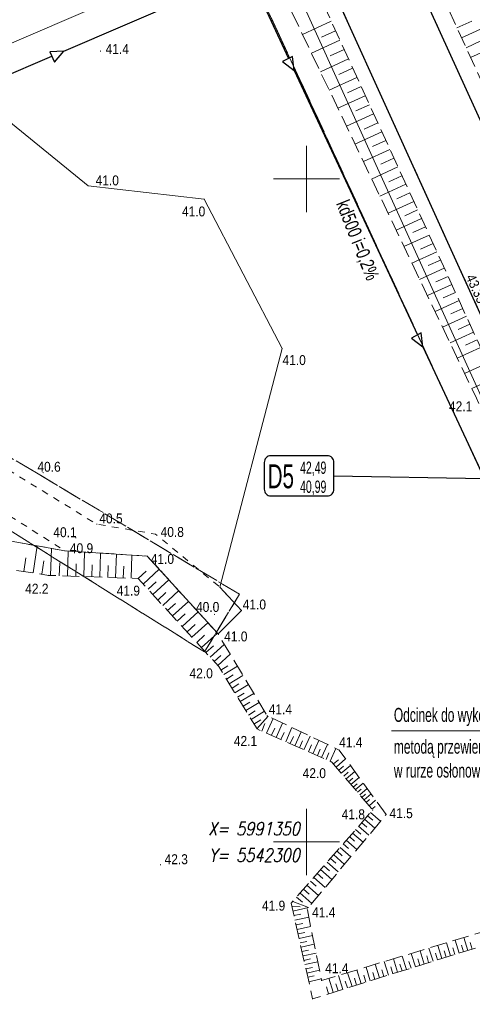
# Model space of a CAD drawing. Header units: metres. Extents: x 5542169 to 5542475, y 5991277 to 5991454.
# Tile 9 of 14: x 5542278 to 5542312, y 5991338 to 5991412. Entities that reach past the tile are written whole.
import ezdxf
from ezdxf.enums import TextEntityAlignment as Align
from ezdxf.lldxf.tags import DXFTag

# ---------------------------------------------------------------- set-up
doc = ezdxf.new("R2010")
doc.units = ezdxf.units.M
doc.header["$MEASUREMENT"] = 0
for name, pattern in [('217-500', [2, -0.5, 1.5]), ('218-500', [1, 0.5, -0.5]), ('823-500', [1.75, 1.25, -0.5])]:
    doc.linetypes.add(name, pattern=pattern)
doc.layers.get('0').update_dxf_attribs({"lineweight": 18})
for name, color, linetype, lineweight in [('!OPISY', 7, 'Continuous', 20), ('217-kontur klasyfikacyjny', 3, '217-500', 18), ('218-kontur użytku gruntowego', 3, '217-500', 18), ('219-działka ewidencyjna', 7, 'Continuous', 18), ('arkusz mapy', 7, 'Continuous', 18), ('inny obiekt związany z wodą', 7, 'Continuous', 18), ('jezdnia', 7, '217-500', 18), ('KD', 94, 'Continuous', 30), ('krawężnik', 7, 'Continuous', 25), ('opis krzyży', 7, 'Continuous', 18), ('pikieta naturalna', 7, 'Continuous', 18), ('pikieta naturalna-Atr2', 7, 'Continuous', 18), ('pikieta sztuczna', 7, 'Continuous', 18), ('pikieta sztuczna-Atr2', 7, 'Continuous', 18), ('rów melioracyjny (poligon)', 7, '218-500', 18), ('skarpa nieumocniona', 7, '823-500', 18), ('skarpa nieumocniona wypełnienie', 7, 'Continuous', 18)]:
    doc.layers.add(name, color=color, linetype=linetype, lineweight=lineweight)
doc.layers.add('IS_Węzeł_sieci_kanalizacyjnej_-_opisy', color=7, linetype='Continuous')
doc.styles.add('AA', font='ARIALN.TTF', dxfattribs={"width": 0.8, "height": 1.25})
doc.styles.get("Standard").update_dxf_attribs({"font": 'Working1250.shx', "width": 0.75})
doc.styles.add('Style-ITALIC_1250', font='ITALIC_1250.shx')
tags = doc.linetypes.add('SOLID', pattern=[10, 10, 0]).pattern_tags.tags
tags[6:7] = [DXFTag(74, 4), DXFTag(75, 0), DXFTag(340, '0'), DXFTag(46, 0.0), DXFTag(50, 0.0), DXFTag(44, 0.0), DXFTag(45, 0.0)]
tags[4:5] = [DXFTag(74, 4), DXFTag(75, 0), DXFTag(340, '0'), DXFTag(46, 0.0), DXFTag(50, 0.0), DXFTag(44, 0.0), DXFTag(45, 0.0)]

# ---------------------------------------------------------------- blocks, each defined once
blk = doc.blocks.new('PW01')
at = {"linetype": 'ByBlock', "lineweight": -2, "ltscale": 10}
h = blk.add_hatch(color=0, dxfattribs=at)
edge = h.paths.add_edge_path()
edge.add_arc((0, 0), 0.45, 0, 360)

msp = doc.modelspace()

# ---------------------------------------------------------------- linework, layer by layer
at = {"layer": '!OPISY'}
msp.add_line((5542306.4, 5991358.387), (5542325.415, 5991358.387), dxfattribs=at)
at = {"color": 251}
for p, q in [((5542300, 5991397.5), (5542300, 5991402.5)), ((5542300, 5991397.5), (5542300, 5991402.5)), ((5542297.5, 5991400), (5542302.5, 5991400)), ((5542297.5, 5991400), (5542302.5, 5991400)), ((5542300, 5991347.5), (5542300, 5991352.5)), ((5542300, 5991347.5), (5542300, 5991352.5)), ((5542297.5, 5991350), (5542302.5, 5991350)), ((5542297.5, 5991350), (5542302.5, 5991350))]:
    msp.add_line(p, q, dxfattribs=at)
at = {"layer": '217-kontur klasyfikacyjny', "color": 251, "flags": 128}
for points in [[(5542333.79, 5991333.25), (5542294.82, 5991417.61)], [(5542279.64, 5991377.83), (5542247.13, 5991397.08)], [(5542247.13, 5991397.08), (5542279.64, 5991377.83)], [(5542267.69, 5991379.71), (5542292.31, 5991364.33)], [(5542292.31, 5991364.33), (5542267.69, 5991379.71)], [(5542294.96, 5991368.68), (5542279.64, 5991377.83)], [(5542279.64, 5991377.83), (5542294.96, 5991368.68)], [(5542292.31, 5991364.33), (5542294.96, 5991368.68)], [(5542294.96, 5991368.68), (5542292.31, 5991364.33)]]:
    msp.add_lwpolyline(points, dxfattribs=at)
at = {"layer": '218-kontur użytku gruntowego', "color": 251, "flags": 128}
for points in [[(5542333.79, 5991333.25), (5542294.82, 5991417.61)], [(5542294.82, 5991417.61), (5542333.79, 5991333.25)], [(5542279.64, 5991377.83), (5542247.13, 5991397.08)], [(5542247.13, 5991397.08), (5542279.64, 5991377.83)], [(5542267.69, 5991379.71), (5542292.31, 5991364.33)], [(5542292.31, 5991364.33), (5542267.69, 5991379.71)], [(5542294.96, 5991368.68), (5542279.64, 5991377.83)], [(5542279.64, 5991377.83), (5542294.96, 5991368.68)], [(5542292.31, 5991364.33), (5542294.96, 5991368.68)], [(5542294.96, 5991368.68), (5542292.31, 5991364.33)]]:
    msp.add_lwpolyline(points, dxfattribs=at)
at = {"layer": '219-działka ewidencyjna', "color": 251, "flags": 128}
for points in [[(5542360.03, 5991280.37), (5542297.25, 5991418.65)], [(5542294.82, 5991417.61), (5542205.97, 5991379.37)], [(5542294.82, 5991417.61), (5542343.54, 5991312.15)]]:
    msp.add_lwpolyline(points, dxfattribs=at)
at = {"layer": 'arkusz mapy', "color": 251}
for p, q in [((5542300, 5991402.5), (5542300, 5991397.5)), ((5542297.5, 5991400), (5542302.5, 5991400)), ((5542300, 5991352.5), (5542300, 5991347.5)), ((5542297.5, 5991350), (5542302.5, 5991350))]:
    msp.add_line(p, q, dxfattribs=at)
at = {"layer": 'inny obiekt związany z wodą', "color": 251, "flags": 128}
msp.add_lwpolyline([(5542268.11, 5991374.41), (5542281.78, 5991371.95), (5542287.99, 5991371.56), (5542293.33, 5991365.69), (5542295.09, 5991367.45), (5542293.47, 5991369.21), (5542298.16, 5991387.21), (5542292.28, 5991398.47), (5542283.53, 5991399.48), (5542276.44, 5991405.24)], dxfattribs=at)
at = {"layer": 'IS_Węzeł_sieci_kanalizacyjnej_-_opisy', "color": 7, "linetype": 'SOLID', "ltscale": 0.01}
msp.add_line((5542302.071, 5991377.608), (5542313.388, 5991377.417), dxfattribs=at)
msp.add_lwpolyline([(5542297.314, 5991376.098), (5542301.568, 5991376.098, 0.414214), (5542302.071, 5991376.601), (5542302.071, 5991378.614, 0.414214), (5542301.568, 5991379.118), (5542297.314, 5991379.118, 0.414214), (5542296.811, 5991378.614), (5542296.811, 5991376.601, 0.414214), (5542297.314, 5991376.098)], format="xyb", dxfattribs=at)
at = {"layer": 'jezdnia', "color": 251, "flags": 128}
for points in [[(5542291.179, 5991438.054), (5542297.2, 5991424.85), (5542311.67, 5991392.99), (5542326.58, 5991360.25), (5542341.47, 5991327.48), (5542355.12, 5991297.48), (5542363.405, 5991279.267)], [(5542370.045, 5991279.267), (5542360.86, 5991299.46), (5542347.02, 5991329.88), (5542331.95, 5991363.02), (5542317.41, 5991394.98), (5542302.67, 5991427.35), (5542297.802, 5991438.054)]]:
    msp.add_lwpolyline(points, dxfattribs=at)
at = {"layer": 'KD'}
for p, q in [((5542281.708, 5991409.638), (5542295.605, 5991415.613)), ((5542295.605, 5991415.613), (5542298.649, 5991409.078)), ((5542261.09, 5991400.852), (5542280.797, 5991409.249)), ((5542281.708, 5991409.638), (5542280.648, 5991409.575)), ((5542280.648, 5991409.575), (5542280.997, 5991408.811)), ((5542280.997, 5991408.811), (5542281.708, 5991409.638)), ((5542298.943, 5991409.234), (5542298.201, 5991408.841)), ((5542299.068, 5991408.179), (5542298.943, 5991409.234)), ((5542298.201, 5991408.841), (5542299.068, 5991408.179)), ((5542299.068, 5991408.179), (5542308.36, 5991388.229)), ((5542308.654, 5991388.385), (5542307.912, 5991387.991)), ((5542307.912, 5991387.991), (5542308.779, 5991387.33)), ((5542308.779, 5991387.33), (5542308.654, 5991388.385)), ((5542308.779, 5991387.33), (5542318.493, 5991366.473))]:
    msp.add_line(p, q, dxfattribs=at)
at = {"layer": 'krawężnik', "color": 251, "flags": 128}
for points in [[(5542363.405, 5991279.267), (5542355.12, 5991297.48), (5542341.47, 5991327.48), (5542326.58, 5991360.25), (5542311.67, 5991392.99), (5542297.2, 5991424.85), (5542291.179, 5991438.054)], [(5542370.045, 5991279.267), (5542360.86, 5991299.46), (5542352.32, 5991318.22), (5542347.02, 5991329.88), (5542331.95, 5991363.02), (5542317.41, 5991394.98), (5542302.67, 5991427.35), (5542297.802, 5991438.054)]]:
    msp.add_lwpolyline(points, dxfattribs=at)
at = {"layer": 'rów melioracyjny (poligon)', "color": 251, "flags": 128}
msp.add_lwpolyline([(5542293.33, 5991365.69), (5542295.09, 5991367.45), (5542293.47, 5991369.21), (5542288.62, 5991373.21), (5542284.19, 5991373.96), (5542244.03, 5991398.59), (5542212.73, 5991385.29), (5542213.38, 5991383.08), (5542244.27, 5991395.76), (5542281.78, 5991371.95), (5542287.99, 5991371.56), (5542293.33, 5991365.69)], close=True, dxfattribs=at)
at = {"layer": 'skarpa nieumocniona', "color": 251, "flags": 128}
msp.add_lwpolyline([(5542287.175, 5991438.054), (5542292.44, 5991426.47), (5542294.52, 5991421.74), (5542312.81, 5991383.47), (5542316.03, 5991376.16), (5542324.22, 5991358.31), (5542330.67, 5991344.13), (5542336.47, 5991331.01), (5542343.62, 5991315.82), (5542338.34, 5991331.77), (5542332.34, 5991344.81), (5542326.01, 5991359.2), (5542318.3, 5991375.87), (5542314.46, 5991384.37), (5542296.7, 5991423.17), (5542294.63, 5991427.65), (5542289.917, 5991438.054)], dxfattribs=at)
msp.add_lwpolyline([(5542287.175, 5991438.054), (5542292.44, 5991426.47), (5542294.52, 5991421.74), (5542312.81, 5991383.47), (5542316.03, 5991376.16), (5542324.22, 5991358.31), (5542330.67, 5991344.13), (5542336.47, 5991331.01), (5542343.62, 5991315.82), (5542338.34, 5991331.77), (5542332.34, 5991344.81), (5542326.01, 5991359.2), (5542318.3, 5991375.87), (5542314.46, 5991384.37), (5542296.7, 5991423.17), (5542294.63, 5991427.65), (5542289.917, 5991438.054)], dxfattribs=at)
for points in [[(5542348.12, 5991336.25), (5542334.49, 5991360.86), (5542327.36, 5991375.84), (5542315.51, 5991402.29), (5542304.26, 5991426.86), (5542306.37, 5991428.48), (5542317.8, 5991403.08), (5542329.64, 5991376.65), (5542338.32, 5991358.17), (5542348.12, 5991336.25)], [(5542348.12, 5991336.25), (5542334.49, 5991360.86), (5542327.36, 5991375.84), (5542315.51, 5991402.29), (5542304.26, 5991426.86), (5542306.37, 5991428.48), (5542317.8, 5991403.08), (5542329.64, 5991376.65), (5542338.32, 5991358.17), (5542348.12, 5991336.25)], [(5542335.8, 5991328.64), (5542334.9, 5991327.38), (5542327.46, 5991339.11), (5542324.9, 5991347.92), (5542322.38, 5991348.48), (5542321.57, 5991344.75), (5542300.46, 5991338.17), (5542298.84, 5991345.39), (5542304.99, 5991352.4), (5542301.91, 5991356.02), (5542296.27, 5991358.52), (5542293.39, 5991363.22), (5542287.3, 5991369.87), (5542280.55, 5991370.1), (5542266.93, 5991372.2), (5542252.12, 5991375.09), (5542231.69, 5991377.8), (5542215.49, 5991381.28), (5542208.06, 5991378.32), (5542204.74, 5991376.57), (5542203.22, 5991376.36), (5542200.33, 5991377.47), (5542195.88, 5991378.29), (5542193.36, 5991378.28), (5542190.41, 5991378), (5542186.4, 5991377.1), (5542174.29, 5991370.77), (5542171.38, 5991373.4), (5542184.39, 5991379.66), (5542189.97, 5991381.04), (5542195.59, 5991381.52), (5542203.15, 5991380.86), (5542208.79, 5991380.4), (5542213.38, 5991383.08), (5542233.41, 5991380.9), (5542252.52, 5991377.79), (5542257.62, 5991375.87), (5542268.11, 5991374.41), (5542281.78, 5991371.95), (5542287.99, 5991371.56), (5542293.33, 5991365.69), (5542297.03, 5991359.52), (5542302.46, 5991356.93), (5542306, 5991352.06), (5542300.05, 5991344.94), (5542301.14, 5991339.55), (5542320.38, 5991345.37), (5542321.28, 5991349.3), (5542325.53, 5991348.77), (5542328.31, 5991339.85), (5542335.8, 5991328.64)], [(5542335.8, 5991328.64), (5542334.9, 5991327.38), (5542327.46, 5991339.11), (5542324.9, 5991347.92), (5542322.38, 5991348.48), (5542321.57, 5991344.75), (5542300.46, 5991338.17), (5542298.84, 5991345.39), (5542304.99, 5991352.4), (5542301.91, 5991356.02), (5542296.27, 5991358.52), (5542293.39, 5991363.22), (5542287.3, 5991369.87), (5542280.55, 5991370.1), (5542266.93, 5991372.2), (5542252.12, 5991375.09), (5542231.69, 5991377.8), (5542215.49, 5991381.28), (5542208.06, 5991378.32), (5542204.74, 5991376.57), (5542203.22, 5991376.36), (5542200.33, 5991377.47), (5542195.88, 5991378.29), (5542193.36, 5991378.28), (5542190.41, 5991378), (5542186.4, 5991377.1), (5542174.29, 5991370.77), (5542171.38, 5991373.4), (5542184.39, 5991379.66), (5542189.97, 5991381.04), (5542195.59, 5991381.52), (5542203.15, 5991380.86), (5542208.79, 5991380.4), (5542213.38, 5991383.08), (5542233.41, 5991380.9), (5542252.52, 5991377.79), (5542257.62, 5991375.87), (5542268.11, 5991374.41), (5542281.78, 5991371.95), (5542287.99, 5991371.56), (5542293.33, 5991365.69), (5542297.03, 5991359.52), (5542302.46, 5991356.93), (5542306, 5991352.06), (5542300.05, 5991344.94), (5542301.14, 5991339.55), (5542320.38, 5991345.37), (5542321.28, 5991349.3), (5542325.53, 5991348.77), (5542328.31, 5991339.85), (5542335.8, 5991328.64)]]:
    msp.add_lwpolyline(points, close=True, dxfattribs=at)
at = {"layer": 'skarpa nieumocniona wypełnienie', "color": 251, "flags": 128}
for points in [[(5542301.86, 5991411.89), (5542299.7, 5991410.9)], [(5542311.34, 5991411.39), (5542312.47, 5991411.9)], [(5542311.69, 5991410.64), (5542313.94, 5991411.67)], [(5542302.19, 5991411.17), (5542301.12, 5991410.68)], [(5542302.52, 5991410.46), (5542300.38, 5991409.48)], [(5542312.03, 5991409.89), (5542313.15, 5991410.41)], [(5542312.37, 5991409.15), (5542314.61, 5991410.17)], [(5542302.84, 5991409.76), (5542301.78, 5991409.27)], [(5542303.16, 5991409.05), (5542301.05, 5991408.08)], [(5542303.48, 5991408.35), (5542302.43, 5991407.87)], [(5542303.8, 5991407.65), (5542301.71, 5991406.7)], [(5542304.43, 5991406.27), (5542302.36, 5991405.33)], [(5542304.12, 5991406.96), (5542303.08, 5991406.49)], [(5542304.75, 5991405.59), (5542303.72, 5991405.12)], [(5542305.06, 5991404.91), (5542303.01, 5991403.97)], [(5542305.37, 5991404.23), (5542304.35, 5991403.76)], [(5542305.68, 5991403.56), (5542303.65, 5991402.63)], [(5542305.98, 5991402.89), (5542304.98, 5991402.43)], [(5542306.29, 5991402.22), (5542304.29, 5991401.3)], [(5542306.59, 5991401.56), (5542305.6, 5991401.1)], [(5542306.89, 5991400.9), (5542304.91, 5991399.99)], [(5542307.49, 5991399.59), (5542305.53, 5991398.7)], [(5542307.19, 5991400.24), (5542306.21, 5991399.79)], [(5542307.79, 5991398.94), (5542306.81, 5991398.5)], [(5542308.08, 5991398.3), (5542306.15, 5991397.41)], [(5542308.38, 5991397.66), (5542307.41, 5991397.22)], [(5542308.67, 5991397.02), (5542306.75, 5991396.14)], [(5542308.96, 5991396.39), (5542308.01, 5991395.95)], [(5542309.25, 5991395.76), (5542307.35, 5991394.89)], [(5542309.54, 5991395.13), (5542308.59, 5991394.7)], [(5542309.82, 5991394.5), (5542307.95, 5991393.65)], [(5542310.1, 5991393.88), (5542309.17, 5991393.46)], [(5542310.39, 5991393.27), (5542308.53, 5991392.42)], [(5542310.67, 5991392.65), (5542309.75, 5991392.23)], [(5542310.95, 5991392.04), (5542309.11, 5991391.2)], [(5542311.23, 5991391.44), (5542310.31, 5991391.02)], [(5542311.5, 5991390.83), (5542309.69, 5991390)], [(5542311.78, 5991390.23), (5542310.87, 5991389.82)], [(5542312.05, 5991389.64), (5542310.26, 5991388.82)], [(5542312.59, 5991388.45), (5542310.82, 5991387.64)], [(5542312.32, 5991389.04), (5542311.43, 5991388.63)], [(5542312.86, 5991387.87), (5542311.98, 5991387.46)], [(5542313.13, 5991387.28), (5542311.37, 5991386.48)], [(5542313.66, 5991386.12), (5542311.92, 5991385.33)], [(5542314.18, 5991384.98), (5542312.47, 5991384.19)], [(5542279.38, 5991370.28), (5542279.69, 5991372.33)], [(5542280.71, 5991370.09), (5542280.78, 5991372.13)], [(5542278.7, 5991370.39), (5542278.85, 5991371.42)], [(5542281.98, 5991370.05), (5542282.04, 5991371.93)], [(5542283.21, 5991370.01), (5542283.27, 5991371.86)], [(5542284.42, 5991369.97), (5542284.48, 5991371.78)], [(5542285.61, 5991369.93), (5542285.67, 5991371.71)], [(5542286.77, 5991369.89), (5542286.83, 5991371.63)], [(5542280.05, 5991370.18), (5542280.2, 5991371.19)], [(5542281.35, 5991370.07), (5542281.39, 5991371.04)], [(5542282.6, 5991370.03), (5542282.63, 5991370.96)], [(5542283.82, 5991369.99), (5542283.85, 5991370.9)], [(5542285.02, 5991369.95), (5542285.05, 5991370.85)], [(5542286.19, 5991369.91), (5542286.22, 5991370.79)], [(5542287.31, 5991369.86), (5542287.92, 5991370.42)], [(5542287.68, 5991369.45), (5542288.89, 5991370.57)], [(5542288.05, 5991369.05), (5542288.66, 5991369.61)], [(5542288.42, 5991368.65), (5542289.63, 5991369.76)], [(5542288.79, 5991368.24), (5542289.39, 5991368.8)], [(5542289.16, 5991367.84), (5542290.37, 5991368.95)], [(5542289.53, 5991367.44), (5542290.13, 5991367.99)], [(5542289.89, 5991367.04), (5542291.1, 5991368.14)], [(5542290.26, 5991366.64), (5542290.86, 5991367.19)], [(5542290.63, 5991366.24), (5542291.83, 5991367.34)], [(5542291, 5991365.84), (5542291.6, 5991366.39)], [(5542291.36, 5991365.44), (5542292.56, 5991366.53)], [(5542291.73, 5991365.04), (5542292.32, 5991365.59)], [(5542292.08, 5991364.65), (5542293.28, 5991365.74)], [(5542292.42, 5991364.28), (5542292.99, 5991364.79)], [(5542292.74, 5991363.93), (5542293.8, 5991364.9)], [(5542293.04, 5991363.6), (5542293.54, 5991364.06)], [(5542293.32, 5991363.3), (5542294.25, 5991364.15)], [(5542293.55, 5991362.96), (5542294.07, 5991363.28)], [(5542293.76, 5991362.62), (5542294.79, 5991363.25)], [(5542293.97, 5991362.27), (5542294.48, 5991362.59)], [(5542294.18, 5991361.93), (5542295.21, 5991362.56)], [(5542294.39, 5991361.59), (5542294.9, 5991361.91)], [(5542294.6, 5991361.25), (5542295.62, 5991361.88)], [(5542294.8, 5991360.91), (5542295.31, 5991361.22)], [(5542295.01, 5991360.58), (5542296.02, 5991361.2)], [(5542295.22, 5991360.24), (5542295.72, 5991360.55)], [(5542295.42, 5991359.9), (5542296.43, 5991360.52)], [(5542295.63, 5991359.57), (5542296.13, 5991359.88)], [(5542295.83, 5991359.23), (5542296.83, 5991359.85)], [(5542296.26, 5991358.53), (5542297.11, 5991359.48)], [(5542296.04, 5991358.89), (5542296.55, 5991359.2)], [(5542296.63, 5991358.36), (5542296.87, 5991358.92)], [(5542296.99, 5991358.2), (5542297.48, 5991359.3)], [(5542297.72, 5991357.88), (5542298.2, 5991358.96)], [(5542297.36, 5991358.04), (5542297.6, 5991358.59)], [(5542298.07, 5991357.72), (5542298.31, 5991358.26)], [(5542298.43, 5991357.56), (5542298.9, 5991358.63)], [(5542299.13, 5991357.25), (5542299.59, 5991358.3)], [(5542298.78, 5991357.41), (5542299.01, 5991357.94)], [(5542299.47, 5991357.1), (5542299.7, 5991357.62)], [(5542299.81, 5991356.95), (5542300.27, 5991357.98)], [(5542300.15, 5991356.8), (5542300.37, 5991357.31)], [(5542300.48, 5991356.65), (5542300.93, 5991357.66)], [(5542301.14, 5991356.36), (5542301.58, 5991357.35)], [(5542300.82, 5991356.51), (5542301.04, 5991357)], [(5542301.47, 5991356.22), (5542301.69, 5991356.71)], [(5542301.78, 5991356.08), (5542302.21, 5991357.05)], [(5542302.03, 5991355.88), (5542302.4, 5991356.19)], [(5542302.23, 5991355.64), (5542302.95, 5991356.26)], [(5542302.62, 5991355.18), (5542303.31, 5991355.77)], [(5542302.43, 5991355.41), (5542302.78, 5991355.71)], [(5542302.81, 5991354.96), (5542303.14, 5991355.25)], [(5542302.99, 5991354.75), (5542303.64, 5991355.3)], [(5542303.17, 5991354.54), (5542303.49, 5991354.81)], [(5542303.34, 5991354.33), (5542303.96, 5991354.86)], [(5542303.51, 5991354.13), (5542303.82, 5991354.39)], [(5542303.68, 5991353.94), (5542304.27, 5991354.44)], [(5542303.84, 5991353.75), (5542304.13, 5991353.99)], [(5542304.01, 5991353.55), (5542304.57, 5991354.03)], [(5542304.17, 5991353.36), (5542304.44, 5991353.59)], [(5542304.34, 5991353.17), (5542304.87, 5991353.62)], [(5542304.5, 5991352.98), (5542304.76, 5991353.2)], [(5542304.72, 5991352.72), (5542305.21, 5991353.14)], [(5542304.83, 5991352.22), (5542305.58, 5991351.56)], [(5542304.93, 5991352.47), (5542305.17, 5991352.67)], [(5542304.16, 5991351.45), (5542304.54, 5991351.11)], [(5542304.38, 5991351.71), (5542305.15, 5991351.04)], [(5542304.61, 5991351.96), (5542304.99, 5991351.63)], [(5542303.47, 5991350.67), (5542304.26, 5991349.98)], [(5542303.7, 5991350.93), (5542304.09, 5991350.59)], [(5542303.93, 5991351.19), (5542304.71, 5991350.51)], [(5542302.76, 5991349.86), (5542303.17, 5991349.51)], [(5542303, 5991350.13), (5542303.8, 5991349.43)], [(5542303.24, 5991350.4), (5542303.63, 5991350.05)], [(5542302.29, 5991349.32), (5542302.7, 5991348.96)], [(5542302.53, 5991349.59), (5542303.34, 5991348.88)], [(5542301.55, 5991348.48), (5542302.39, 5991347.74)], [(5542301.8, 5991348.76), (5542302.22, 5991348.4)], [(5542302.04, 5991349.04), (5542302.87, 5991348.31)], [(5542300.8, 5991347.62), (5542301.23, 5991347.25)], [(5542301.05, 5991347.91), (5542301.91, 5991347.16)], [(5542301.3, 5991348.2), (5542301.73, 5991347.83)], [(5542300.29, 5991347.04), (5542300.73, 5991346.66)], [(5542300.55, 5991347.33), (5542301.41, 5991346.57)], [(5542299.5, 5991346.15), (5542300.4, 5991345.36)], [(5542299.77, 5991346.45), (5542300.21, 5991346.06)], [(5542300.03, 5991346.75), (5542300.91, 5991345.97)], [(5542298.96, 5991345.52), (5542300.15, 5991345.06)], [(5542299.24, 5991345.84), (5542299.69, 5991345.45)], [(5542298.89, 5991345.16), (5542299.52, 5991345.11)], [(5542298.98, 5991344.78), (5542300.14, 5991345.05)], [(5542299.05, 5991344.44), (5542299.58, 5991344.55)], [(5542299.13, 5991344.09), (5542300.17, 5991344.32)], [(5542299.21, 5991343.74), (5542299.73, 5991343.86)], [(5542299.29, 5991343.4), (5542300.31, 5991343.63)], [(5542299.36, 5991343.06), (5542299.87, 5991343.18)], [(5542299.44, 5991342.73), (5542300.45, 5991342.95)], [(5542299.51, 5991342.39), (5542300.02, 5991342.5)], [(5542310.86, 5991341.41), (5542310.56, 5991342.4)], [(5542311.52, 5991341.62), (5542311.21, 5991342.6)], [(5542312.17, 5991341.82), (5542311.86, 5991342.79)], [(5542312.49, 5991341.92), (5542312.34, 5991342.41)], [(5542299.59, 5991342.06), (5542300.59, 5991342.28)], [(5542299.66, 5991341.73), (5542300.16, 5991341.84)], [(5542308.88, 5991340.79), (5542308.57, 5991341.8)], [(5542309.55, 5991341), (5542309.23, 5991342)], [(5542310.21, 5991341.21), (5542309.9, 5991342.2)], [(5542310.54, 5991341.31), (5542310.38, 5991341.8)], [(5542311.19, 5991341.51), (5542311.04, 5991342.01)], [(5542311.84, 5991341.72), (5542311.69, 5991342.21)], [(5542299.74, 5991341.4), (5542300.72, 5991341.62)], [(5542299.81, 5991341.07), (5542300.3, 5991341.18)], [(5542299.88, 5991340.75), (5542300.85, 5991340.97)], [(5542306.18, 5991339.95), (5542305.86, 5991340.98)], [(5542306.86, 5991340.17), (5542306.55, 5991341.19)], [(5542307.54, 5991340.38), (5542307.22, 5991341.39)], [(5542307.88, 5991340.48), (5542307.72, 5991340.99)], [(5542308.21, 5991340.59), (5542307.9, 5991341.59)], [(5542308.55, 5991340.69), (5542308.39, 5991341.19)], [(5542309.21, 5991340.9), (5542309.06, 5991341.4)], [(5542309.88, 5991341.11), (5542309.72, 5991341.6)], [(5542299.95, 5991340.43), (5542300.44, 5991340.54)], [(5542300.02, 5991340.11), (5542300.98, 5991340.33)], [(5542304.12, 5991339.31), (5542303.8, 5991340.35)], [(5542304.81, 5991339.53), (5542304.49, 5991340.56)], [(5542305.5, 5991339.74), (5542305.18, 5991340.77)], [(5542305.84, 5991339.85), (5542305.68, 5991340.36)], [(5542306.52, 5991340.06), (5542306.37, 5991340.57)], [(5542307.2, 5991340.27), (5542307.04, 5991340.78)], [(5542300.1, 5991339.79), (5542300.57, 5991339.9)], [(5542300.17, 5991339.46), (5542301.11, 5991339.68)], [(5542302.02, 5991338.66), (5542301.69, 5991339.72)], [(5542302.73, 5991338.88), (5542302.4, 5991339.93)], [(5542303.08, 5991338.99), (5542302.91, 5991339.51)], [(5542303.43, 5991339.09), (5542303.1, 5991340.14)], [(5542303.77, 5991339.2), (5542303.61, 5991339.73)], [(5542304.47, 5991339.42), (5542304.31, 5991339.94)], [(5542305.16, 5991339.63), (5542305, 5991340.15)], [(5542301.67, 5991338.55), (5542301.51, 5991339.08)], [(5542302.38, 5991338.77), (5542302.21, 5991339.3)]]:
    msp.add_lwpolyline(points, dxfattribs=at)

# ---------------------------------------------------------------- block references
at = {"layer": 'pikieta naturalna', "color": 251, "xscale": 0.1, "yscale": 0.1, "zscale": 0.1}
for p in [(5542284.47, 5991409.64), (5542283.53, 5991399.48), (5542292.28, 5991398.47), (5542298.16, 5991387.21), (5542280.14, 5991377.85), (5542284.19, 5991373.96), (5542282.61, 5991372.94), (5542288.62, 5991373.21), (5542281.78, 5991371.95), (5542287.99, 5991371.56), (5542280.55, 5991370.1), (5542287.3, 5991369.87), (5542293.06, 5991367.16), (5542295.09, 5991367.45), (5542293.33, 5991365.69), (5542293.39, 5991363.22), (5542297.03, 5991359.52), (5542296.27, 5991358.52), (5542302.46, 5991356.93), (5542301.91, 5991356.02), (5542304.99, 5991352.4), (5542306, 5991352.06), (5542288.99, 5991348.28), (5542298.84, 5991345.39), (5542300.05, 5991344.94), (5542301.14, 5991339.55), (5542300.46, 5991338.17)]:
    msp.add_blockref('PW01', p, dxfattribs=at)
at = {"layer": 'pikieta sztuczna', "color": 251, "xscale": 0.1, "yscale": 0.1, "zscale": 0.1}
msp.add_blockref('PW01', (5542311.67, 5991392.99), dxfattribs=at)

# ---------------------------------------------------------------- texts
at = {"layer": '!OPISY', "style": 'AA', "width": 0.75}
for s, p in [('Odcinek do wykonania', (5542306.587, 5991359.055)), ('metodą przewiertu sterowanego', (5542306.587, 5991356.655)), ('w rurze osłonowej dn700 L=28m', (5542306.587, 5991354.855))]:
    msp.add_text(s, height=1.05, dxfattribs=at).set_placement(p)
at = {"layer": 'IS_Węzeł_sieci_kanalizacyjnej_-_opisy', "color": 7, "linetype": 'SOLID', "ltscale": 0.01}
for s, insert, char_height, attachment_point in [('\\fArial Narrow|b0|i0;D5', (5542299.056, 5991376.646), 1.8072, 9), ('\\fArial Narrow|b0|i0;42,49', (5542299.515, 5991377.589), 0.9216, 7), ('\\fArial Narrow|b0|i0;40,99\\P', (5542299.515, 5991376.153), 0.9216, 7)]:
    msp.add_mtext(s, dxfattribs=dict(at, insert=insert, char_height=char_height, attachment_point=attachment_point))
at = {"layer": 'KD', "lineweight": -3, "width": 0.75}
msp.add_text('kd500 i=0,2%', height=1.04, rotation=291.66261, dxfattribs=at).set_placement((5542302.213, 5991398.143))
at = {"layer": 'opis krzyży', "color": 251, "style": 'Style-ITALIC_1250', "width": 0.8}
msp.add_text('X= 5991350', height=1, dxfattribs=at).set_placement((5542299.5, 5991350.5), align=Align.RIGHT)
msp.add_text('Y= 5542300', height=1, dxfattribs=at).set_placement((5542299.5, 5991349.5), align=Align.TOP_RIGHT)
at = {"layer": 'pikieta naturalna-Atr2', "color": 251, "char_height": 0.75, "attachment_point": 7, "line_spacing_factor": 0.6}
for s, insert in [('\\H1x;\\W0.9;41.4', (5542284.852, 5991409.418)), ('\\H1x;\\W0.9;41.0', (5542284.1, 5991399.5)), ('\\H1x;\\W0.9;41.0', (5542290.61, 5991397.16)), ('\\H1x;\\W0.9;41.0', (5542298.19, 5991385.95)), ('\\H1x;\\W0.9;42.1', (5542310.742, 5991382.477)), ('\\H1x;\\W0.9;40.6', (5542279.711, 5991377.905)), ('\\H1x;\\W0.9;40.5', (5542284.38, 5991374.01)), ('\\H1x;\\W0.9;40.1', (5542280.913, 5991372.97)), ('\\H1x;\\W0.9;40.8', (5542289, 5991372.99)), ('\\H1x;\\W0.9;40.9', (5542282.16, 5991371.763)), ('\\H1x;\\W0.9;41.0', (5542288.255, 5991370.95)), ('\\H1x;\\W0.9;42.2', (5542278.79, 5991368.72)), ('\\H1x;\\W0.9;41.9', (5542285.69, 5991368.56)), ('\\H1x;\\W0.9;40.0', (5542291.67, 5991367.332)), ('\\H1x;\\W0.9;41.0', (5542295.19, 5991367.52)), ('\\H1x;\\W0.9;41.0', (5542293.79, 5991365.11)), ('\\H1x;\\W0.9;42.0', (5542291.18, 5991362.33)), ('\\H1x;\\W0.9;41.4', (5542297.15, 5991359.62)), ('\\H1x;\\W0.9;42.1', (5542294.52, 5991357.24)), ('\\H1x;\\W0.9;41.4', (5542302.46, 5991357.14)), ('\\H1x;\\W0.9;42.0', (5542299.71, 5991354.8)), ('\\H1x;\\W0.9;41.8', (5542302.65, 5991351.7)), ('\\H1x;\\W0.9;41.5', (5542306.258, 5991351.782)), ('\\H1x;\\W0.9;42.3', (5542289.3, 5991348.31)), ('\\H1x;\\W0.9;41.9', (5542296.639, 5991344.809)), ('\\H1x;\\W0.9;41.4', (5542300.42, 5991344.32)), ('\\H1x;\\W0.9;41.4', (5542301.41, 5991340.1))]:
    msp.add_mtext(s, dxfattribs=dict(at, insert=insert))
at = {"layer": 'pikieta sztuczna-Atr2', "color": 251, "insert": (5542311.982, 5991392.586), "char_height": 0.75, "attachment_point": 7, "rotation": 294.485, "line_spacing_factor": 0.6}
msp.add_mtext('\\H1x;\\W0.9;43.35', dxfattribs=at)

doc.saveas('drawing.dxf')
